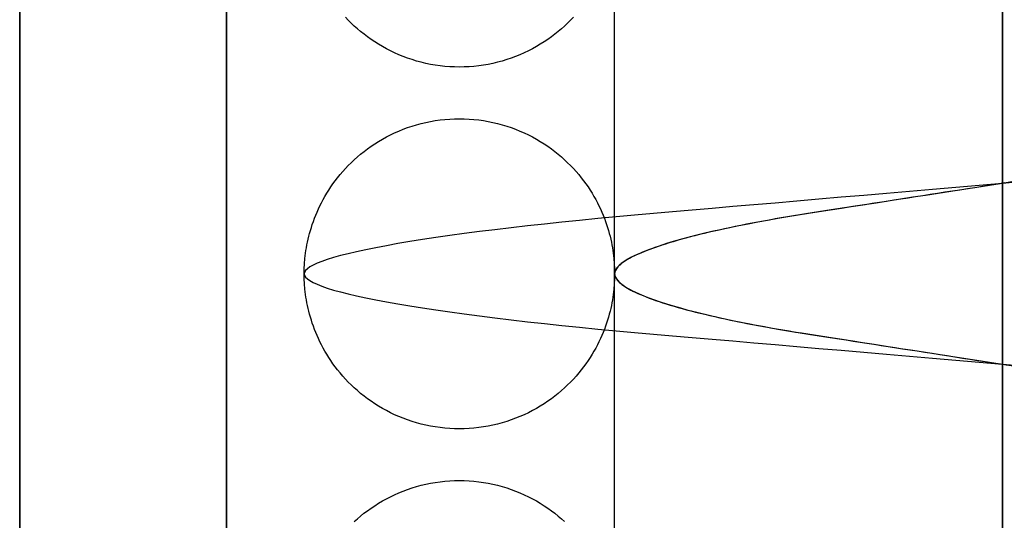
# Model space of a CAD drawing. Header units: millimetres. Extents: x -88 to 88, y -12 to 103.
# Tile 191 of 256: x -35.691 to -34.74, y 9.222 to 9.706. Entities that reach past the tile are written whole.
import ezdxf

# ---------------------------------------------------------------- set-up
doc = ezdxf.new("R2010")
doc.units = ezdxf.units.MM
doc.layers.add('Default', color=7, linetype='Continuous', true_color=0x000000)

msp = doc.modelspace()

# ---------------------------------------------------------------- linework, layer by layer
at = {"layer": 'Default', "color": 254, "true_color": 0xcad1ee}
for points in [[(-35.49118, 8.93519), (-35.49118, 13.13519)], [(-35.49118, 8.93519), (-35.49118, 13.13519)], [(-35.49118, 13.13519), (-35.49118, 8.93519)], [(-35.69118, 8.93519), (-35.69118, 11.53519)], [(-35.69118, 11.53519), (-35.69118, 8.53519)], [(-35.69118, 7.53519), (-35.69118, 10.28519)], [(-35.69118, 7.53519), (-35.69118, 10.28519)], [(-35.11618, 8.93519), (-35.11618, 10.18519)], [(-34.74118, 8.93519), (-34.74118, 10.18519)], [(-34.74118, 10.18519), (-34.74118, 8.93519)], [(-34.74118, 9.56019), (-34.74118, 10.18519)], [(-34.74118, 9.56019), (-34.74118, 10.18519)], [(-35.69118, 10.03519), (-35.69118, 8.53519)], [(-35.15601, 9.70838), (-35.15874, 9.70551), (-35.16157, 9.70269), (-35.1645, 9.6999), (-35.16755, 9.69717), (-35.1707, 9.6945), (-35.17395, 9.69189), (-35.17731, 9.68935), (-35.18077, 9.68688), (-35.18433, 9.68449), (-35.18799, 9.68218), (-35.19174, 9.67996), (-35.19559, 9.67783), (-35.19953, 9.67581), (-35.20355, 9.67389), (-35.20765, 9.67207), (-35.21184, 9.67038), (-35.21609, 9.6688), (-35.22042, 9.66734), (-35.22481, 9.666), (-35.22925, 9.6648), (-35.23375, 9.66373), (-35.2383, 9.6628), (-35.24288, 9.66201), (-35.2475, 9.66135), (-35.25215, 9.66085), (-35.25681, 9.66048), (-35.26149, 9.66026), (-35.26618, 9.66019), (-35.27086, 9.66026), (-35.27554, 9.66048), (-35.28021, 9.66085), (-35.28485, 9.66135), (-35.28947, 9.66201), (-35.29406, 9.6628), (-35.2986, 9.66373), (-35.3031, 9.6648), (-35.30755, 9.666), (-35.31194, 9.66734), (-35.31626, 9.6688), (-35.32052, 9.67038), (-35.3247, 9.67207), (-35.32881, 9.67389), (-35.33283, 9.67581), (-35.33677, 9.67783), (-35.34061, 9.67996), (-35.34437, 9.68218), (-35.34803, 9.68449), (-35.35159, 9.68688), (-35.35505, 9.68935), (-35.3584, 9.69189), (-35.36166, 9.6945), (-35.36481, 9.69717), (-35.36785, 9.6999), (-35.37079, 9.70269), (-35.37362, 9.70551), (-35.37634, 9.70838)], [(-35.41618, 9.46019), (-35.4161, 9.46495), (-35.41587, 9.46985), (-35.41545, 9.47491), (-35.41485, 9.4801), (-35.41447, 9.48275), (-35.41404, 9.48543), (-35.41355, 9.48815), (-35.413, 9.49089), (-35.41239, 9.49367), (-35.41172, 9.49648), (-35.41098, 9.49932), (-35.41018, 9.50219), (-35.4093, 9.50508), (-35.40835, 9.508), (-35.40733, 9.51094), (-35.40623, 9.5139), (-35.40505, 9.51688), (-35.40379, 9.51988), (-35.40244, 9.52289), (-35.40101, 9.52592), (-35.39949, 9.52895), (-35.39787, 9.53199), (-35.39617, 9.53504), (-35.39437, 9.53808), (-35.39247, 9.54112), (-35.39047, 9.54416), (-35.38838, 9.54718), (-35.38618, 9.55019), (-35.38388, 9.55318), (-35.38147, 9.55614), (-35.37896, 9.55908), (-35.37634, 9.56199), (-35.37362, 9.56486), (-35.37079, 9.56769), (-35.36785, 9.57047), (-35.36481, 9.5732), (-35.36166, 9.57587), (-35.3584, 9.57848), (-35.35505, 9.58103), (-35.35159, 9.5835), (-35.34803, 9.58589), (-35.34437, 9.5882), (-35.34061, 9.59042), (-35.33677, 9.59254), (-35.33283, 9.59457), (-35.32881, 9.59649), (-35.3247, 9.5983), (-35.32052, 9.6), (-35.31626, 9.60158), (-35.31194, 9.60304), (-35.30755, 9.60437), (-35.3031, 9.60557), (-35.2986, 9.60664), (-35.29406, 9.60757), (-35.28947, 9.60837), (-35.28485, 9.60902), (-35.28021, 9.60953), (-35.27554, 9.60989), (-35.27086, 9.61011), (-35.26618, 9.61019), (-35.26149, 9.61011), (-35.25681, 9.60989), (-35.25215, 9.60953), (-35.2475, 9.60902), (-35.24288, 9.60837), (-35.2383, 9.60757), (-35.23375, 9.60664), (-35.22925, 9.60557), (-35.22481, 9.60437), (-35.22042, 9.60304), (-35.21609, 9.60158), (-35.21184, 9.6), (-35.20765, 9.5983), (-35.20355, 9.59649), (-35.19953, 9.59457), (-35.19559, 9.59254), (-35.19174, 9.59042), (-35.18799, 9.5882), (-35.18433, 9.58589), (-35.18077, 9.5835), (-35.17731, 9.58103), (-35.17395, 9.57848), (-35.1707, 9.57587), (-35.16755, 9.5732), (-35.1645, 9.57047), (-35.16157, 9.56769), (-35.15874, 9.56486), (-35.15601, 9.56199), (-35.1534, 9.55908), (-35.15089, 9.55614), (-35.14848, 9.55318), (-35.14618, 9.55019), (-35.14398, 9.54718), (-35.14188, 9.54416), (-35.13989, 9.54112), (-35.13799, 9.53808), (-35.13619, 9.53504), (-35.13448, 9.53199), (-35.13287, 9.52895), (-35.13135, 9.52592), (-35.12991, 9.52289), (-35.12857, 9.51988), (-35.1273, 9.51688), (-35.12612, 9.5139), (-35.12502, 9.51094), (-35.124, 9.508), (-35.12305, 9.50508), (-35.12218, 9.50219), (-35.12137, 9.49932), (-35.12063, 9.49648), (-35.11996, 9.49367), (-35.11935, 9.49089), (-35.11881, 9.48815), (-35.11832, 9.48543), (-35.11788, 9.48275), (-35.1175, 9.4801), (-35.1169, 9.47491), (-35.11649, 9.46985), (-35.11625, 9.46495), (-35.11618, 9.46019)], [(-34.74118, 8.93519), (-34.74118, 9.56019)], [(-34.74118, 8.93519), (-34.74118, 9.56019)], [(-35.11618, 9.46019), (-35.11625, 9.45543), (-35.11649, 9.45052), (-35.1169, 9.44547), (-35.1175, 9.44028), (-35.11788, 9.43763), (-35.11832, 9.43494), (-35.11881, 9.43223), (-35.11935, 9.42948), (-35.11996, 9.4267), (-35.12063, 9.42389), (-35.12137, 9.42105), (-35.12218, 9.41819), (-35.12305, 9.41529), (-35.124, 9.41238), (-35.12502, 9.40944), (-35.12612, 9.40647), (-35.1273, 9.40349), (-35.12857, 9.40049), (-35.12991, 9.39748), (-35.13135, 9.39446), (-35.13287, 9.39142), (-35.13448, 9.38838), (-35.13619, 9.38534), (-35.13799, 9.38229), (-35.13989, 9.37925), (-35.14188, 9.37622), (-35.14398, 9.3732), (-35.14618, 9.37019), (-35.14848, 9.3672), (-35.15089, 9.36423), (-35.1534, 9.36129), (-35.15601, 9.35838), (-35.15874, 9.35551), (-35.16157, 9.35269), (-35.1645, 9.3499), (-35.16755, 9.34717), (-35.1707, 9.3445), (-35.17395, 9.34189), (-35.17731, 9.33935), (-35.18077, 9.33688), (-35.18433, 9.33449), (-35.18799, 9.33218), (-35.19174, 9.32996), (-35.19559, 9.32783), (-35.19953, 9.32581), (-35.20355, 9.32389), (-35.20765, 9.32207), (-35.21184, 9.32038), (-35.21609, 9.3188), (-35.22042, 9.31734), (-35.22481, 9.316), (-35.22925, 9.3148), (-35.23375, 9.31373), (-35.2383, 9.3128), (-35.24288, 9.31201), (-35.2475, 9.31135), (-35.25215, 9.31085), (-35.25681, 9.31048), (-35.26149, 9.31026), (-35.26618, 9.31019), (-35.27086, 9.31026), (-35.27554, 9.31048), (-35.28021, 9.31085), (-35.28485, 9.31135), (-35.28947, 9.31201), (-35.29406, 9.3128), (-35.2986, 9.31373), (-35.3031, 9.3148), (-35.30755, 9.316), (-35.31194, 9.31734), (-35.31626, 9.3188), (-35.32052, 9.32038), (-35.3247, 9.32207), (-35.32881, 9.32389), (-35.33283, 9.32581), (-35.33677, 9.32783), (-35.34061, 9.32996), (-35.34437, 9.33218), (-35.34803, 9.33449), (-35.35159, 9.33688), (-35.35505, 9.33935), (-35.3584, 9.34189), (-35.36166, 9.3445), (-35.36481, 9.34717), (-35.36785, 9.3499), (-35.37079, 9.35269), (-35.37362, 9.35551), (-35.37634, 9.35838), (-35.37896, 9.36129), (-35.38147, 9.36423), (-35.38388, 9.3672), (-35.38618, 9.37019), (-35.38838, 9.3732), (-35.39047, 9.37622), (-35.39247, 9.37925), (-35.39437, 9.38229), (-35.39617, 9.38534), (-35.39787, 9.38838), (-35.39949, 9.39142), (-35.40101, 9.39446), (-35.40244, 9.39748), (-35.40379, 9.40049), (-35.40505, 9.40349), (-35.40623, 9.40647), (-35.40733, 9.40944), (-35.40835, 9.41238), (-35.4093, 9.41529), (-35.41018, 9.41819), (-35.41098, 9.42105), (-35.41172, 9.42389), (-35.41239, 9.4267), (-35.413, 9.42948), (-35.41355, 9.43223), (-35.41404, 9.43494), (-35.41447, 9.43763), (-35.41485, 9.44028), (-35.41545, 9.44547), (-35.41587, 9.45052), (-35.4161, 9.45543), (-35.41618, 9.46019)], [(-35.36785, 9.22047), (-35.36481, 9.2232), (-35.36166, 9.22587), (-35.35841, 9.22848), (-35.35505, 9.23103), (-35.35159, 9.2335), (-35.34803, 9.23589), (-35.34437, 9.23819), (-35.34062, 9.24041), (-35.33677, 9.24254), (-35.33283, 9.24456), (-35.32881, 9.24649), (-35.3247, 9.2483), (-35.32052, 9.25), (-35.31626, 9.25158), (-35.31194, 9.25304), (-35.30755, 9.25437), (-35.3031, 9.25557), (-35.29861, 9.25664), (-35.29406, 9.25757), (-35.28948, 9.25837), (-35.28486, 9.25902), (-35.28021, 9.25953), (-35.27555, 9.25989), (-35.27087, 9.26011), (-35.26618, 9.26019), (-35.2615, 9.26011), (-35.25682, 9.2599), (-35.25215, 9.25953), (-35.24751, 9.25902), (-35.24289, 9.25837), (-35.2383, 9.25757), (-35.23376, 9.25664), (-35.22926, 9.25557), (-35.22481, 9.25437), (-35.22042, 9.25304), (-35.2161, 9.25158), (-35.21184, 9.25), (-35.20766, 9.2483), (-35.20355, 9.24649), (-35.19953, 9.24457), (-35.19559, 9.24254), (-35.19175, 9.24042), (-35.18799, 9.2382), (-35.18433, 9.23589), (-35.18077, 9.2335), (-35.17731, 9.23103), (-35.17395, 9.22849), (-35.1707, 9.22588), (-35.16755, 9.2232), (-35.16451, 9.22048)]]:
    msp.add_lwpolyline(points, dxfattribs=at)
at = {"layer": 'Default', "color": 254, "true_color": 0xcad1ee, "extrusion": (0.866025, 1.98529e-14, -0.5)}
msp.add_lwpolyline([(9.75185, -21.29629), (9.74709, -21.29637), (9.74219, -21.2966), (9.73714, -21.29702), (9.73194, -21.29762), (9.72929, -21.298), (9.72661, -21.29843), (9.7239, -21.29892), (9.72115, -21.29947), (9.71837, -21.30008), (9.71556, -21.30075), (9.71272, -21.30149), (9.70985, -21.30229), (9.70696, -21.30317), (9.70404, -21.30412), (9.7011, -21.30514), (9.69814, -21.30624), (9.69516, -21.30742), (9.69216, -21.30868), (9.68915, -21.31003), (9.68612, -21.31146), (9.68309, -21.31298), (9.68005, -21.3146), (9.67701, -21.3163), (9.67396, -21.3181), (9.67092, -21.32), (9.66789, -21.322), (9.66486, -21.32409), (9.66185, -21.32629), (9.65886, -21.32859), (9.6559, -21.331), (9.65296, -21.33351), (9.65005, -21.33613), (9.64718, -21.33885), (9.64435, -21.34168), (9.64157, -21.34462), (9.63884, -21.34766), (9.63617, -21.35081), (9.63356, -21.35407), (9.63101, -21.35742), (9.62854, -21.36088), (9.62615, -21.36444), (9.62385, -21.3681), (9.62163, -21.37186), (9.6195, -21.3757), (9.61748, -21.37964), (9.61555, -21.38366), (9.61374, -21.38777), (9.61204, -21.39195), (9.61046, -21.39621), (9.609, -21.40053), (9.60767, -21.40492), (9.60647, -21.40937), (9.6054, -21.41387), (9.60447, -21.41841), (9.60367, -21.423), (9.60302, -21.42762), (9.60251, -21.43226), (9.60215, -21.43693), (9.60193, -21.44161), (9.60185, -21.44629), (9.60193, -21.45098), (9.60215, -21.45566), (9.60251, -21.46032), (9.60302, -21.46497), (9.60367, -21.46959), (9.60447, -21.47417), (9.6054, -21.47872), (9.60647, -21.48322), (9.60767, -21.48766), (9.609, -21.49205), (9.61046, -21.49638), (9.61204, -21.50063), (9.61374, -21.50482), (9.61555, -21.50892), (9.61748, -21.51294), (9.6195, -21.51688), (9.62163, -21.52073), (9.62385, -21.52448), (9.62615, -21.52814), (9.62854, -21.5317), (9.63101, -21.53516), (9.63356, -21.53852), (9.63617, -21.54177), (9.63884, -21.54492), (9.64157, -21.54797), (9.64435, -21.5509), (9.64718, -21.55373), (9.65005, -21.55646), (9.65296, -21.55907), (9.6559, -21.56159), (9.65886, -21.56399), (9.66185, -21.56629), (9.66486, -21.56849), (9.66789, -21.57059), (9.67092, -21.57258), (9.67396, -21.57448), (9.67701, -21.57628), (9.68005, -21.57799), (9.68309, -21.5796), (9.68612, -21.58112), (9.68915, -21.58256), (9.69216, -21.5839), (9.69516, -21.58517), (9.69814, -21.58635), (9.7011, -21.58745), (9.70404, -21.58847), (9.70696, -21.58942), (9.70985, -21.59029), (9.71272, -21.5911), (9.71556, -21.59184), (9.71837, -21.59251), (9.72115, -21.59312), (9.7239, -21.59366), (9.72661, -21.59415), (9.72929, -21.59459), (9.73194, -21.59497), (9.73714, -21.59557), (9.74219, -21.59598), (9.74709, -21.59622), (9.75185, -21.59629)], dxfattribs=at)
at = {"layer": 'Default', "color": 254, "true_color": 0xcad1ee, "extrusion": (0.866025, -7.32439e-15, 0.5)}
msp.add_lwpolyline([(9.51852, 14.49488), (9.52328, 14.49481), (9.52819, 14.49457), (9.53324, 14.49416), (9.53843, 14.49356), (9.54108, 14.49318), (9.54376, 14.49275), (9.54648, 14.49226), (9.54923, 14.49171), (9.55201, 14.4911), (9.55482, 14.49043), (9.55765, 14.48969), (9.56052, 14.48888), (9.56341, 14.48801), (9.56633, 14.48706), (9.56927, 14.48604), (9.57223, 14.48494), (9.57522, 14.48376), (9.57821, 14.4825), (9.58123, 14.48115), (9.58425, 14.47972), (9.58729, 14.47819), (9.59033, 14.47658), (9.59337, 14.47488), (9.59641, 14.47307), (9.59945, 14.47118), (9.60249, 14.46918), (9.60551, 14.46708), (9.60852, 14.46488), (9.61151, 14.46258), (9.61448, 14.46018), (9.61742, 14.45767), (9.62032, 14.45505), (9.62319, 14.45232), (9.62602, 14.44949), (9.6288, 14.44656), (9.63153, 14.44351), (9.63421, 14.44037), (9.63682, 14.43711), (9.63936, 14.43375), (9.64183, 14.43029), (9.64422, 14.42673), (9.64653, 14.42307), (9.64875, 14.41932), (9.65087, 14.41547), (9.6529, 14.41154), (9.65482, 14.40751), (9.65663, 14.40341), (9.65833, 14.39922), (9.65991, 14.39497), (9.66137, 14.39064), (9.6627, 14.38625), (9.66391, 14.38181), (9.66497, 14.37731), (9.66591, 14.37276), (9.6667, 14.36818), (9.66735, 14.36356), (9.66786, 14.35892), (9.66823, 14.35425), (9.66845, 14.34957), (9.66852, 14.34488), (9.66845, 14.3402), (9.66823, 14.33552), (9.66786, 14.33085), (9.66735, 14.32621), (9.6667, 14.32159), (9.66591, 14.317), (9.66497, 14.31246), (9.66391, 14.30796), (9.6627, 14.30352), (9.66137, 14.29913), (9.65991, 14.2948), (9.65833, 14.29054), (9.65663, 14.28636), (9.65482, 14.28226), (9.6529, 14.27823), (9.65087, 14.2743), (9.64875, 14.27045), (9.64653, 14.26669), (9.64422, 14.26304), (9.64183, 14.25948), (9.63936, 14.25602), (9.63682, 14.25266), (9.63421, 14.2494), (9.63153, 14.24625), (9.6288, 14.24321), (9.62602, 14.24027), (9.62319, 14.23744), (9.62032, 14.23472), (9.61742, 14.2321), (9.61448, 14.22959), (9.61151, 14.22719), (9.60852, 14.22488), (9.60551, 14.22269), (9.60249, 14.22059), (9.59945, 14.21859), (9.59641, 14.21669), (9.59337, 14.21489), (9.59033, 14.21319), (9.58729, 14.21157), (9.58425, 14.21005), (9.58123, 14.20862), (9.57821, 14.20727), (9.57522, 14.20601), (9.57223, 14.20483), (9.56927, 14.20373), (9.56633, 14.20271), (9.56341, 14.20176), (9.56052, 14.20088), (9.55765, 14.20008), (9.55482, 14.19934), (9.55201, 14.19867), (9.54923, 14.19806), (9.54648, 14.19751), (9.54376, 14.19702), (9.54108, 14.19659), (9.53843, 14.19621), (9.53324, 14.19561), (9.52819, 14.1952), (9.52328, 14.19496), (9.51852, 14.19488)], dxfattribs=at)
at = {"layer": 'Default', "color": 254, "true_color": 0xcad1ee, "extrusion": (0, 1, 0)}
for points in [[(34.74118, -4.395), (34.75412, -4.39478), (34.76705, -4.39411), (34.77995, -4.39299), (34.7928, -4.39143), (34.80559, -4.38943), (34.8183, -4.38698), (34.83092, -4.3841), (34.84343, -4.38079), (34.85583, -4.37704), (34.86808, -4.37287), (34.88019, -4.36828), (34.89213, -4.36328), (34.90388, -4.35786), (34.91545, -4.35205), (34.92681, -4.34583), (34.93794, -4.33923), (34.94884, -4.33225), (34.9595, -4.3249), (34.96989, -4.31718), (34.98001, -4.30911), (34.98985, -4.30069), (34.99939, -4.29194), (35.00862, -4.28287), (35.01753, -4.27348), (35.02612, -4.26379), (35.03436, -4.25381), (35.04226, -4.24355), (35.0498, -4.23302), (35.05697, -4.22225), (35.06376, -4.21122), (35.07017, -4.19998), (35.07618, -4.18851), (35.0818, -4.17685), (35.08701, -4.165), (35.09181, -4.15298), (35.09619, -4.1408), (35.10015, -4.12847), (35.10368, -4.11601), (35.10678, -4.10345), (35.10944, -4.09078), (35.11166, -4.07802), (35.11344, -4.0652), (35.11478, -4.05233), (35.11567, -4.03941), (35.11612, -4.02647), (35.11612, -4.01353), (35.11567, -4.00059), (35.11478, -3.98767), (35.11344, -3.9748), (35.11166, -3.96198), (35.10944, -3.94922), (35.10678, -3.93655), (35.10368, -3.92399), (35.10015, -3.91153), (35.09619, -3.8992), (35.09181, -3.88702), (35.08701, -3.875), (35.0818, -3.86315), (35.07618, -3.85149), (35.07017, -3.84002), (35.06376, -3.82878), (35.05697, -3.81775), (35.0498, -3.80698), (35.04226, -3.79645), (35.03436, -3.78619), (35.02612, -3.77621), (35.01753, -3.76652), (35.00862, -3.75713), (34.99939, -3.74806), (34.98985, -3.73931), (34.98001, -3.73089), (34.96989, -3.72282), (34.9595, -3.7151), (34.94884, -3.70775), (34.93794, -3.70077), (34.92681, -3.69417), (34.91545, -3.68795), (34.90388, -3.68214), (34.89213, -3.67672), (34.88019, -3.67172), (34.86808, -3.66713), (34.85583, -3.66296), (34.84343, -3.65921), (34.83092, -3.6559), (34.8183, -3.65302), (34.80559, -3.65057), (34.7928, -3.64857), (34.77995, -3.64701), (34.76705, -3.64589), (34.75412, -3.64522), (34.74118, -3.645)], [(34.74118, -3.645), (34.72823, -3.64522), (34.71531, -3.64589), (34.70241, -3.64701), (34.68956, -3.64857), (34.67677, -3.65057), (34.66405, -3.65302), (34.65143, -3.6559), (34.63892, -3.65921), (34.62653, -3.66296), (34.61427, -3.66713), (34.60217, -3.67172), (34.59023, -3.67672), (34.57847, -3.68214), (34.56691, -3.68795), (34.55555, -3.69417), (34.54441, -3.70077), (34.53351, -3.70775), (34.52286, -3.7151), (34.51246, -3.72282), (34.50234, -3.73089), (34.49251, -3.73931), (34.48297, -3.74806), (34.47373, -3.75713), (34.46482, -3.76652), (34.45624, -3.77621), (34.44799, -3.78619), (34.4401, -3.79645), (34.43256, -3.80698), (34.42539, -3.81775), (34.4186, -3.82878), (34.41219, -3.84002), (34.40617, -3.85149), (34.40056, -3.86315), (34.39535, -3.875), (34.39055, -3.88702), (34.38617, -3.8992), (34.38221, -3.91153), (34.37868, -3.92399), (34.37558, -3.93655), (34.37292, -3.94922), (34.37069, -3.96198), (34.36891, -3.9748), (34.36757, -3.98767), (34.36668, -4.00059), (34.36623, -4.01353), (34.36623, -4.02647), (34.36668, -4.03941), (34.36757, -4.05233), (34.36891, -4.0652), (34.37069, -4.07802), (34.37292, -4.09078), (34.37558, -4.10345), (34.37868, -4.11601), (34.38221, -4.12847), (34.38617, -4.1408), (34.39055, -4.15298), (34.39535, -4.165), (34.40056, -4.17685), (34.40617, -4.18851), (34.41219, -4.19998), (34.4186, -4.21122), (34.42539, -4.22225), (34.43256, -4.23302), (34.4401, -4.24355), (34.44799, -4.25381), (34.45624, -4.26379), (34.46482, -4.27348), (34.47373, -4.28287), (34.48297, -4.29194), (34.49251, -4.30069), (34.50234, -4.30911), (34.51246, -4.31718), (34.52286, -4.3249), (34.53351, -4.33225), (34.54441, -4.33923), (34.55555, -4.34583), (34.56691, -4.35205), (34.57847, -4.35786), (34.59023, -4.36328), (34.60217, -4.36828), (34.61427, -4.37287), (34.62653, -4.37704), (34.63892, -4.38079), (34.65143, -4.3841), (34.66405, -4.38698), (34.67677, -4.38943), (34.68956, -4.39143), (34.70241, -4.39299), (34.71531, -4.39411), (34.72823, -4.39478), (34.74118, -4.395)]]:
    msp.add_lwpolyline(points, dxfattribs=at)
at = {"layer": 'Default', "color": 254, "true_color": 0xcad1ee, "extrusion": (0.866025, 2.04697e-14, -0.5)}
msp.add_lwpolyline([(9.40185, -21.59629), (9.40661, -21.59622), (9.41152, -21.59598), (9.41657, -21.59557), (9.42177, -21.59497), (9.42441, -21.59459), (9.4271, -21.59415), (9.42981, -21.59366), (9.43256, -21.59312), (9.43534, -21.59251), (9.43815, -21.59184), (9.44099, -21.5911), (9.44385, -21.59029), (9.44675, -21.58942), (9.44966, -21.58847), (9.45261, -21.58745), (9.45557, -21.58635), (9.45855, -21.58517), (9.46155, -21.5839), (9.46456, -21.58256), (9.46758, -21.58112), (9.47062, -21.5796), (9.47366, -21.57799), (9.4767, -21.57628), (9.47975, -21.57448), (9.48279, -21.57258), (9.48582, -21.57059), (9.48885, -21.56849), (9.49185, -21.56629), (9.49484, -21.56399), (9.49781, -21.56159), (9.50075, -21.55907), (9.50366, -21.55646), (9.50653, -21.55373), (9.50936, -21.5509), (9.51214, -21.54797), (9.51487, -21.54492), (9.51754, -21.54177), (9.52015, -21.53852), (9.52269, -21.53516), (9.52516, -21.5317), (9.52756, -21.52814), (9.52986, -21.52448), (9.53208, -21.52073), (9.53421, -21.51688), (9.53623, -21.51294), (9.53815, -21.50892), (9.53997, -21.50482), (9.54167, -21.50063), (9.54325, -21.49638), (9.5447, -21.49205), (9.54604, -21.48766), (9.54724, -21.48322), (9.54831, -21.47872), (9.54924, -21.47417), (9.55003, -21.46959), (9.55069, -21.46497), (9.5512, -21.46032), (9.55156, -21.45566), (9.55178, -21.45098), (9.55185, -21.44629), (9.55178, -21.44161), (9.55156, -21.43693), (9.5512, -21.43226), (9.55069, -21.42762), (9.55003, -21.423), (9.54924, -21.41841), (9.54831, -21.41387), (9.54724, -21.40937), (9.54604, -21.40492), (9.5447, -21.40053), (9.54325, -21.39621), (9.54167, -21.39195), (9.53997, -21.38777), (9.53815, -21.38366), (9.53623, -21.37964), (9.53421, -21.3757), (9.53208, -21.37186), (9.52986, -21.3681), (9.52756, -21.36444), (9.52516, -21.36088), (9.52269, -21.35742), (9.52015, -21.35407), (9.51754, -21.35081), (9.51487, -21.34766), (9.51214, -21.34462), (9.50936, -21.34168), (9.50653, -21.33885), (9.50366, -21.33613), (9.50075, -21.33351), (9.49781, -21.331), (9.49484, -21.32859), (9.49185, -21.32629), (9.48885, -21.32409), (9.48582, -21.322), (9.48279, -21.32), (9.47975, -21.3181), (9.4767, -21.3163), (9.47366, -21.3146), (9.47062, -21.31298), (9.46758, -21.31146), (9.46456, -21.31003), (9.46155, -21.30868), (9.45855, -21.30742), (9.45557, -21.30624), (9.45261, -21.30514), (9.44966, -21.30412), (9.44675, -21.30317), (9.44385, -21.30229), (9.44099, -21.30149), (9.43815, -21.30075), (9.43534, -21.30008), (9.43256, -21.29947), (9.42981, -21.29892), (9.4271, -21.29843), (9.42441, -21.298), (9.42177, -21.29762), (9.41657, -21.29702), (9.41152, -21.2966), (9.40661, -21.29637), (9.40185, -21.29629)], dxfattribs=at)
at = {"layer": 'Default', "color": 254, "true_color": 0xcad1ee, "extrusion": (0.866025, -8.78927e-15, 0.5)}
msp.add_lwpolyline([(9.51852, 14.19488), (9.51376, 14.19496), (9.50885, 14.1952), (9.5038, 14.19561), (9.49861, 14.19621), (9.49596, 14.19659), (9.49328, 14.19702), (9.49056, 14.19751), (9.48781, 14.19806), (9.48504, 14.19867), (9.48223, 14.19934), (9.47939, 14.20008), (9.47652, 14.20088), (9.47363, 14.20176), (9.47071, 14.20271), (9.46777, 14.20373), (9.46481, 14.20483), (9.46183, 14.20601), (9.45883, 14.20727), (9.45582, 14.20862), (9.45279, 14.21005), (9.44976, 14.21157), (9.44672, 14.21319), (9.44367, 14.21489), (9.44063, 14.21669), (9.43759, 14.21859), (9.43455, 14.22059), (9.43153, 14.22269), (9.42852, 14.22488), (9.42553, 14.22719), (9.42256, 14.22959), (9.41962, 14.2321), (9.41672, 14.23472), (9.41385, 14.23744), (9.41102, 14.24027), (9.40824, 14.24321), (9.40551, 14.24625), (9.40283, 14.2494), (9.40022, 14.25266), (9.39768, 14.25602), (9.39521, 14.25948), (9.39282, 14.26304), (9.39051, 14.26669), (9.38829, 14.27045), (9.38617, 14.2743), (9.38414, 14.27823), (9.38222, 14.28226), (9.38041, 14.28636), (9.37871, 14.29054), (9.37713, 14.2948), (9.37567, 14.29913), (9.37434, 14.30352), (9.37314, 14.30796), (9.37207, 14.31246), (9.37113, 14.317), (9.37034, 14.32159), (9.36969, 14.32621), (9.36918, 14.33085), (9.36881, 14.33552), (9.36859, 14.3402), (9.36852, 14.34488), (9.36859, 14.34957), (9.36881, 14.35425), (9.36918, 14.35892), (9.36969, 14.36356), (9.37034, 14.36818), (9.37113, 14.37276), (9.37207, 14.37731), (9.37314, 14.38181), (9.37434, 14.38625), (9.37567, 14.39064), (9.37713, 14.39497), (9.37871, 14.39922), (9.38041, 14.40341), (9.38222, 14.40751), (9.38414, 14.41154), (9.38617, 14.41547), (9.38829, 14.41932), (9.39051, 14.42307), (9.39282, 14.42673), (9.39521, 14.43029), (9.39768, 14.43375), (9.40022, 14.43711), (9.40283, 14.44037), (9.40551, 14.44351), (9.40824, 14.44656), (9.41102, 14.44949), (9.41385, 14.45232), (9.41672, 14.45505), (9.41962, 14.45767), (9.42256, 14.46018), (9.42553, 14.46258), (9.42852, 14.46488), (9.43153, 14.46708), (9.43455, 14.46918), (9.43759, 14.47118), (9.44063, 14.47307), (9.44367, 14.47488), (9.44672, 14.47658), (9.44976, 14.47819), (9.45279, 14.47972), (9.45582, 14.48115), (9.45883, 14.4825), (9.46183, 14.48376), (9.46481, 14.48494), (9.46777, 14.48604), (9.47071, 14.48706), (9.47363, 14.48801), (9.47652, 14.48888), (9.47939, 14.48969), (9.48223, 14.49043), (9.48504, 14.4911), (9.48781, 14.49171), (9.49056, 14.49226), (9.49328, 14.49275), (9.49596, 14.49318), (9.49861, 14.49356), (9.5038, 14.49416), (9.50885, 14.49457), (9.51376, 14.49481), (9.51852, 14.49488)], dxfattribs=at)
at = {"layer": 'Default', "color": 254, "true_color": 0xcad1ee, "extrusion": (0.866025, 6.15249e-14, -0.5)}
msp.add_lwpolyline([(9.40185, -21.29629), (9.39709, -21.29637), (9.39219, -21.2966), (9.38714, -21.29702), (9.38194, -21.29762), (9.37929, -21.298), (9.37661, -21.29843), (9.3739, -21.29892), (9.37115, -21.29947), (9.36837, -21.30008), (9.36556, -21.30075), (9.36272, -21.30149), (9.35985, -21.30229), (9.35696, -21.30317), (9.35404, -21.30412), (9.3511, -21.30514), (9.34814, -21.30624), (9.34516, -21.30742), (9.34216, -21.30868), (9.33915, -21.31003), (9.33612, -21.31146), (9.33309, -21.31298), (9.33005, -21.3146), (9.32701, -21.3163), (9.32396, -21.3181), (9.32092, -21.32), (9.31789, -21.322), (9.31486, -21.32409), (9.31185, -21.32629), (9.30886, -21.32859), (9.3059, -21.331), (9.30296, -21.33351), (9.30005, -21.33613), (9.29718, -21.33885), (9.29435, -21.34168), (9.29157, -21.34462), (9.28884, -21.34766), (9.28617, -21.35081), (9.28356, -21.35407), (9.28101, -21.35742), (9.27854, -21.36088), (9.27615, -21.36444), (9.27385, -21.3681), (9.27163, -21.37186), (9.2695, -21.3757), (9.26748, -21.37964), (9.26555, -21.38366), (9.26374, -21.38777), (9.26204, -21.39195), (9.26046, -21.39621), (9.259, -21.40053), (9.25767, -21.40492), (9.25647, -21.40937), (9.2554, -21.41387), (9.25447, -21.41841), (9.25367, -21.423), (9.25302, -21.42762), (9.25251, -21.43226), (9.25215, -21.43693), (9.25193, -21.44161), (9.25185, -21.44629), (9.25193, -21.45098), (9.25215, -21.45566), (9.25251, -21.46032), (9.25302, -21.46497), (9.25367, -21.46959), (9.25447, -21.47417), (9.2554, -21.47872), (9.25647, -21.48322), (9.25767, -21.48766), (9.259, -21.49205), (9.26046, -21.49638), (9.26204, -21.50063), (9.26374, -21.50482), (9.26555, -21.50892), (9.26748, -21.51294), (9.2695, -21.51688), (9.27163, -21.52073), (9.27385, -21.52448), (9.27615, -21.52814), (9.27854, -21.5317), (9.28101, -21.53516), (9.28356, -21.53852), (9.28617, -21.54177), (9.28884, -21.54492), (9.29157, -21.54797), (9.29435, -21.5509), (9.29718, -21.55373), (9.30005, -21.55646), (9.30296, -21.55907), (9.3059, -21.56159), (9.30886, -21.56399), (9.31185, -21.56629), (9.31486, -21.56849), (9.31789, -21.57059), (9.32092, -21.57258), (9.32396, -21.57448), (9.32701, -21.57628), (9.33005, -21.57799), (9.33309, -21.5796), (9.33612, -21.58112), (9.33915, -21.58256), (9.34216, -21.5839), (9.34516, -21.58517), (9.34814, -21.58635), (9.3511, -21.58745), (9.35404, -21.58847), (9.35696, -21.58942), (9.35985, -21.59029), (9.36272, -21.5911), (9.36556, -21.59184), (9.36837, -21.59251), (9.37115, -21.59312), (9.3739, -21.59366), (9.37661, -21.59415), (9.37929, -21.59459), (9.38194, -21.59497), (9.38714, -21.59557), (9.39219, -21.59598), (9.39709, -21.59622), (9.40185, -21.59629)], dxfattribs=at)
at = {"layer": 'Default', "color": 254, "true_color": 0xcad1ee, "extrusion": (0.866025, -2.65611e-14, 0.5)}
msp.add_lwpolyline([(9.16852, 14.49488), (9.17328, 14.49481), (9.17819, 14.49457), (9.18324, 14.49416), (9.18843, 14.49356), (9.19108, 14.49318), (9.19376, 14.49275), (9.19648, 14.49226), (9.19923, 14.49171), (9.20201, 14.4911), (9.20481, 14.49043), (9.20765, 14.48969), (9.21052, 14.48888), (9.21341, 14.48801), (9.21633, 14.48706), (9.21927, 14.48604), (9.22223, 14.48494), (9.22521, 14.48376), (9.22821, 14.4825), (9.23122, 14.48115), (9.23425, 14.47972), (9.23728, 14.47819), (9.24032, 14.47658), (9.24337, 14.47488), (9.24641, 14.47308), (9.24945, 14.47118), (9.25249, 14.46918), (9.25551, 14.46708), (9.25852, 14.46489), (9.26151, 14.46258), (9.26448, 14.46018), (9.26741, 14.45767), (9.27032, 14.45505), (9.27319, 14.45233), (9.27602, 14.4495), (9.2788, 14.44656), (9.28153, 14.44352), (9.2842, 14.44037), (9.28682, 14.43711), (9.28936, 14.43376), (9.29183, 14.4303), (9.29422, 14.42674), (9.29653, 14.42308), (9.29875, 14.41932), (9.30087, 14.41548), (9.3029, 14.41154), (9.30482, 14.40752), (9.30663, 14.40341), (9.30833, 14.39923), (9.30991, 14.39497), (9.31137, 14.39065), (9.3127, 14.38626), (9.3139, 14.38181), (9.31497, 14.37731), (9.31591, 14.37277), (9.3167, 14.36819), (9.31735, 14.36357), (9.31786, 14.35892), (9.31823, 14.35426), (9.31845, 14.34958), (9.31852, 14.34489), (9.31845, 14.3402), (9.31823, 14.33553), (9.31786, 14.33086), (9.31735, 14.32621), (9.3167, 14.3216), (9.31591, 14.31701), (9.31498, 14.31247), (9.31391, 14.30797), (9.31271, 14.30352), (9.31137, 14.29913), (9.30992, 14.29481), (9.30833, 14.29055), (9.30664, 14.28637), (9.30482, 14.28226), (9.3029, 14.27824), (9.30088, 14.2743), (9.29875, 14.27046), (9.29653, 14.2667), (9.29423, 14.26304), (9.29183, 14.25948), (9.28937, 14.25602), (9.28682, 14.25266), (9.28421, 14.24941), (9.28154, 14.24626), (9.27881, 14.24322), (9.27603, 14.24028), (9.2732, 14.23745), (9.27033, 14.23473), (9.26742, 14.23211), (9.26448, 14.2296), (9.26152, 14.22719), (9.25853, 14.22489), (9.25552, 14.22269), (9.2525, 14.22059), (9.24946, 14.2186), (9.24642, 14.2167), (9.24338, 14.2149), (9.24033, 14.21319), (9.23729, 14.21158), (9.23426, 14.21006), (9.23123, 14.20862), (9.22822, 14.20728), (9.22522, 14.20601), (9.22224, 14.20483), (9.21928, 14.20373), (9.21634, 14.20271), (9.21342, 14.20176), (9.21053, 14.20089), (9.20766, 14.20008), (9.20482, 14.19934), (9.20201, 14.19867), (9.19923, 14.19806), (9.19649, 14.19751), (9.19377, 14.19702), (9.19109, 14.19659), (9.18844, 14.19621), (9.18325, 14.19561), (9.17819, 14.1952), (9.17329, 14.19496), (9.16853, 14.19488)], dxfattribs=at)
at = {"layer": 'Default', "color": 254, "true_color": 0xcad1ee}
for points in [[(-34.71857, 9.54964, -3.42538), (-34.74117, 9.54769, -3.425), (-34.76377, 9.54574, -3.42538), (-34.78634, 9.54379, -3.42652), (-34.80883, 9.54184, -3.4284), (-34.8312, 9.53991, -3.43103), (-34.85343, 9.53799, -3.4344), (-34.87547, 9.53608, -3.4385), (-34.89729, 9.5342, -3.4433), (-34.91885, 9.53233, -3.44881), (-34.94013, 9.53049, -3.45499), (-34.96109, 9.52868, -3.46183), (-34.9817, 9.5269, -3.46931), (-35.00194, 9.52515, -3.47741), (-35.02178, 9.52344, -3.48609), (-35.0412, 9.52176, -3.49535), (-35.06017, 9.52012, -3.50514), (-35.07867, 9.51852, -3.51544), (-35.09685, 9.51692, -3.52631), (-35.11481, 9.51528, -3.53785), (-35.13253, 9.5136, -3.55004), (-35.14997, 9.51189, -3.56287), (-35.1671, 9.51014, -3.57635), (-35.18389, 9.50836, -3.59047), (-35.20029, 9.50655, -3.6052), (-35.21629, 9.50471, -3.62053), (-35.23184, 9.50285, -3.63646), (-35.24691, 9.50096, -3.65295), (-35.26147, 9.49906, -3.66999), (-35.2755, 9.49714, -3.68755), (-35.28897, 9.4952, -3.70561), (-35.30185, 9.49326, -3.72415), (-35.31411, 9.49131, -3.74312), (-35.32574, 9.48936, -3.7625), (-35.33671, 9.4874, -3.78227), (-35.34701, 9.48545, -3.80237), (-35.35662, 9.48351, -3.82279), (-35.36553, 9.48157, -3.84349), (-35.37373, 9.47965, -3.86442), (-35.3812, 9.47775, -3.88555), (-35.38795, 9.47586, -3.90685), (-35.39396, 9.474, -3.92828), (-35.39925, 9.47216, -3.9498), (-35.4038, 9.47035, -3.97137), (-35.40763, 9.46857, -3.99296), (-35.41074, 9.46682, -4.01454), (-35.41314, 9.46511, -4.03606), (-35.41483, 9.46343, -4.0575), (-35.41584, 9.46179, -4.07883), (-35.41617, 9.46019, -4.1), (-35.41584, 9.45859, -4.12118), (-35.41483, 9.45695, -4.1425), (-35.41314, 9.45527, -4.16395), (-35.41074, 9.45356, -4.18547), (-35.40763, 9.45181, -4.20705), (-35.4038, 9.45003, -4.22864), (-35.39925, 9.44822, -4.25021), (-35.39396, 9.44638, -4.27173), (-35.38795, 9.44451, -4.29316), (-35.3812, 9.44263, -4.31445), (-35.37373, 9.44072, -4.33559), (-35.36553, 9.4388, -4.35652), (-35.35662, 9.43687, -4.37721), (-35.34701, 9.43492, -4.39763), (-35.33671, 9.43297, -4.41774), (-35.32574, 9.43102, -4.4375), (-35.31411, 9.42907, -4.45689), (-35.30185, 9.42712, -4.47586), (-35.28897, 9.42518, -4.49439), (-35.2755, 9.42324, -4.51246), (-35.26147, 9.42132, -4.53002), (-35.24691, 9.41942, -4.54706), (-35.23184, 9.41753, -4.56355), (-35.21629, 9.41567, -4.57947), (-35.20029, 9.41383, -4.59481), (-35.18389, 9.41202, -4.60954), (-35.1671, 9.41024, -4.62365), (-35.14997, 9.40849, -4.63713), (-35.13253, 9.40677, -4.64997), (-35.11481, 9.40509, -4.66216), (-35.09685, 9.40345, -4.67369), (-35.07867, 9.40186, -4.68457), (-35.06017, 9.40026, -4.69487), (-35.0412, 9.39862, -4.70466), (-35.02178, 9.39694, -4.71391), (-35.00194, 9.39522, -4.7226), (-34.9817, 9.39347, -4.73069), (-34.96109, 9.39169, -4.73817), (-34.94013, 9.38988, -4.74502), (-34.91885, 9.38804, -4.7512), (-34.89728, 9.38618, -4.7567), (-34.87547, 9.38429, -4.76151), (-34.85343, 9.38239, -4.7656), (-34.8312, 9.38047, -4.76897), (-34.80883, 9.37854, -4.7716), (-34.78634, 9.37659, -4.77349), (-34.76377, 9.37464, -4.77462), (-34.74117, 9.37269, -4.775), (-34.71857, 9.37074, -4.77462)], [(-34.72862, 9.54964, -3.72521), (-34.74118, 9.54769, -3.725), (-34.75373, 9.54573, -3.72521), (-34.76627, 9.54378, -3.72584), (-34.77876, 9.54184, -3.72689), (-34.79119, 9.53991, -3.72835), (-34.80354, 9.53799, -3.73022), (-34.81578, 9.53608, -3.7325), (-34.82791, 9.5342, -3.73517), (-34.83989, 9.53233, -3.73822), (-34.85171, 9.53049, -3.74166), (-34.86335, 9.52868, -3.74546), (-34.8748, 9.5269, -3.74962), (-34.88605, 9.52515, -3.75411), (-34.89707, 9.52344, -3.75894), (-34.90786, 9.52176, -3.76408), (-34.9184, 9.52012, -3.76952), (-34.92868, 9.51852, -3.77524), (-34.93877, 9.51692, -3.78128), (-34.94875, 9.51528, -3.78769), (-34.9586, 9.5136, -3.79446), (-34.96829, 9.51189, -3.8016), (-34.97781, 9.51014, -3.80908), (-34.98713, 9.50836, -3.81692), (-34.99624, 9.50655, -3.82511), (-35.00513, 9.50471, -3.83363), (-35.01377, 9.50285, -3.84247), (-35.02214, 9.50096, -3.85164), (-35.03023, 9.49906, -3.8611), (-35.03803, 9.49713, -3.87086), (-35.04551, 9.4952, -3.88089), (-35.05266, 9.49326, -3.89119), (-35.05948, 9.49131, -3.90173), (-35.06594, 9.48935, -3.9125), (-35.07203, 9.4874, -3.92348), (-35.07776, 9.48545, -3.93465), (-35.08309, 9.48351, -3.94599), (-35.08804, 9.48157, -3.95749), (-35.0926, 9.47965, -3.96912), (-35.09675, 9.47775, -3.98086), (-35.1005, 9.47586, -3.99269), (-35.10384, 9.474, -4.0046), (-35.10677, 9.47216, -4.01655), (-35.1093, 9.47035, -4.02854), (-35.11143, 9.46857, -4.04053), (-35.11316, 9.46682, -4.05252), (-35.11449, 9.4651, -4.06448), (-35.11543, 9.46343, -4.07639), (-35.11599, 9.46179, -4.08823), (-35.11618, 9.46019, -4.1), (-35.11599, 9.45859, -4.11177), (-35.11543, 9.45695, -4.12361), (-35.11449, 9.45527, -4.13552), (-35.11316, 9.45356, -4.14748), (-35.11143, 9.45181, -4.15947), (-35.1093, 9.45003, -4.17146), (-35.10677, 9.44821, -4.18345), (-35.10384, 9.44638, -4.1954), (-35.1005, 9.44451, -4.20731), (-35.09675, 9.44263, -4.21914), (-35.0926, 9.44072, -4.23088), (-35.08804, 9.4388, -4.24251), (-35.08309, 9.43687, -4.25401), (-35.07776, 9.43492, -4.26535), (-35.07203, 9.43297, -4.27652), (-35.06594, 9.43102, -4.2875), (-35.05948, 9.42907, -4.29827), (-35.05266, 9.42712, -4.30881), (-35.04551, 9.42517, -4.31911), (-35.03803, 9.42324, -4.32914), (-35.03023, 9.42132, -4.3389), (-35.02214, 9.41942, -4.34836), (-35.01377, 9.41753, -4.35753), (-35.00513, 9.41567, -4.36637), (-34.99624, 9.41383, -4.37489), (-34.98713, 9.41202, -4.38308), (-34.97781, 9.41023, -4.39092), (-34.96829, 9.40849, -4.3984), (-34.9586, 9.40677, -4.40554), (-34.94875, 9.40509, -4.41231), (-34.93877, 9.40345, -4.41872), (-34.92868, 9.40185, -4.42476), (-34.9184, 9.40025, -4.43048), (-34.90786, 9.39862, -4.43592), (-34.89707, 9.39694, -4.44106), (-34.88605, 9.39522, -4.44589), (-34.8748, 9.39347, -4.45038), (-34.86335, 9.39169, -4.45454), (-34.85171, 9.38988, -4.45834), (-34.83989, 9.38804, -4.46178), (-34.82791, 9.38618, -4.46483), (-34.81578, 9.38429, -4.4675), (-34.80354, 9.38239, -4.46978), (-34.79119, 9.38047, -4.47165), (-34.77876, 9.37853, -4.47311), (-34.76627, 9.37659, -4.47416), (-34.75373, 9.37464, -4.47479), (-34.74118, 9.37269, -4.475), (-34.72862, 9.37073, -4.47479)], [(-34.7389, 9.54804, -3.72501), (-34.74617, 9.54691, -3.72503), (-34.75345, 9.54578, -3.7252), (-34.76072, 9.54465, -3.72551), (-34.768, 9.54351, -3.72596), (-34.77528, 9.54238, -3.72656), (-34.78255, 9.54125, -3.72729), (-34.78976, 9.54013, -3.72816), (-34.79695, 9.53901, -3.72917), (-34.80411, 9.5379, -3.73032), (-34.81125, 9.53679, -3.73161), (-34.81836, 9.53568, -3.73303), (-34.82544, 9.53458, -3.73459), (-34.83248, 9.53348, -3.73629), (-34.8395, 9.53239, -3.73812), (-34.84647, 9.53131, -3.74009), (-34.85341, 9.53023, -3.74219), (-34.86031, 9.52915, -3.74443), (-34.86717, 9.52809, -3.7468), (-34.87398, 9.52703, -3.74931), (-34.88075, 9.52598, -3.75195), (-34.88747, 9.52493, -3.75472), (-34.89414, 9.52389, -3.75762), (-34.90051, 9.52291, -3.76053), (-34.9068, 9.52193, -3.76356), (-34.91302, 9.52097, -3.76669), (-34.91919, 9.52002, -3.76994), (-34.92529, 9.51906, -3.77331), (-34.93133, 9.51811, -3.77679), (-34.93731, 9.51716, -3.78038), (-34.94325, 9.51619, -3.7841), (-34.94921, 9.5152, -3.788), (-34.95509, 9.51421, -3.792), (-34.96088, 9.51321, -3.7961), (-34.96658, 9.5122, -3.8003), (-34.97221, 9.51118, -3.80462), (-34.97775, 9.51015, -3.80904), (-34.98322, 9.50911, -3.81357), (-34.98861, 9.50807, -3.81822), (-34.99412, 9.50698, -3.82315), (-34.99952, 9.50588, -3.82819), (-35.00482, 9.50477, -3.83332), (-35.01, 9.50367, -3.83855), (-35.01508, 9.50255, -3.84388), (-35.02005, 9.50144, -3.84929), (-35.0249, 9.50032, -3.8548), (-35.02964, 9.4992, -3.8604), (-35.03427, 9.49807, -3.86608), (-35.03879, 9.49694, -3.87185), (-35.04318, 9.49581, -3.8777), (-35.04746, 9.49468, -3.88364), (-35.05163, 9.49354, -3.88966), (-35.05567, 9.49241, -3.89575), (-35.05959, 9.49127, -3.90192), (-35.06339, 9.49014, -3.90817), (-35.06707, 9.489, -3.91448), (-35.07063, 9.48786, -3.92087), (-35.07406, 9.48672, -3.92733), (-35.07736, 9.48559, -3.93386), (-35.08054, 9.48445, -3.94045), (-35.08359, 9.48332, -3.9471), (-35.08651, 9.48219, -3.95382), (-35.0893, 9.48106, -3.9606), (-35.09196, 9.47993, -3.96743), (-35.09449, 9.4788, -3.97433), (-35.09688, 9.47768, -3.98127), (-35.09914, 9.47656, -3.98827), (-35.10127, 9.47545, -3.99532), (-35.10326, 9.47434, -4.00242), (-35.10511, 9.47323, -4.00957), (-35.10682, 9.47213, -4.01676), (-35.10834, 9.47107, -4.02376), (-35.10973, 9.47002, -4.03076), (-35.11098, 9.46897, -4.03778), (-35.1121, 9.46794, -4.04481), (-35.11308, 9.46691, -4.05187), (-35.11392, 9.46589, -4.05895), (-35.11464, 9.46488, -4.06606), (-35.11522, 9.46387, -4.0732), (-35.11565, 9.4629, -4.08018), (-35.11596, 9.46194, -4.08714), (-35.11613, 9.46099, -4.09411), (-35.11618, 9.46004, -4.10106), (-35.11609, 9.45909, -4.10802), (-35.11588, 9.45814, -4.11498), (-35.11553, 9.45718, -4.12194), (-35.11506, 9.45621, -4.12892), (-35.11443, 9.45518, -4.13614), (-35.11366, 9.45415, -4.14334), (-35.11276, 9.45312, -4.15052), (-35.11171, 9.45207, -4.15768), (-35.11053, 9.45102, -4.16481), (-35.10921, 9.44996, -4.17192), (-35.10776, 9.44889, -4.17899), (-35.10617, 9.44782, -4.18604), (-35.10445, 9.44674, -4.19305), (-35.10259, 9.44566, -4.20003), (-35.1006, 9.44457, -4.20697), (-35.09847, 9.44347, -4.21387), (-35.09621, 9.44237, -4.22073), (-35.09382, 9.44127, -4.22755), (-35.09129, 9.44016, -4.23433), (-35.08863, 9.43904, -4.24106), (-35.08581, 9.43791, -4.24782), (-35.08286, 9.43678, -4.25452), (-35.07978, 9.43565, -4.26115), (-35.07658, 9.43451, -4.26772), (-35.07326, 9.43338, -4.27421), (-35.06981, 9.43225, -4.28063), (-35.06624, 9.43112, -4.28698), (-35.06255, 9.42998, -4.29325), (-35.05874, 9.42885, -4.29944), (-35.05482, 9.42772, -4.30556), (-35.05078, 9.4266, -4.31159), (-35.04663, 9.42547, -4.31755), (-35.04236, 9.42435, -4.32342), (-35.03798, 9.42323, -4.3292), (-35.03349, 9.42211, -4.3349), (-35.02889, 9.421, -4.34052), (-35.02418, 9.41989, -4.34604), (-35.01937, 9.41878, -4.35147), (-35.01445, 9.41768, -4.35681), (-35.00942, 9.41658, -4.36205), (-35.0043, 9.41549, -4.3672), (-34.99907, 9.4144, -4.37225), (-34.99374, 9.41332, -4.3772), (-34.98831, 9.41225, -4.38205), (-34.98278, 9.41118, -4.3868), (-34.97716, 9.41011, -4.39144), (-34.97144, 9.40906, -4.39598), (-34.96563, 9.40801, -4.40041), (-34.95973, 9.40697, -4.40473), (-34.95373, 9.40593, -4.40894), (-34.94764, 9.40491, -4.41304), (-34.94147, 9.40389, -4.41703), (-34.93551, 9.40293, -4.42072), (-34.9295, 9.40197, -4.42428), (-34.92344, 9.40102, -4.42773), (-34.91732, 9.40007, -4.43106), (-34.91113, 9.39911, -4.43428), (-34.90489, 9.39814, -4.43738), (-34.89857, 9.39717, -4.44037), (-34.89219, 9.39618, -4.44325), (-34.88556, 9.39515, -4.44609), (-34.87889, 9.39411, -4.4488), (-34.87219, 9.39307, -4.45137), (-34.86545, 9.39202, -4.45382), (-34.85866, 9.39096, -4.45613), (-34.85182, 9.3899, -4.45831), (-34.84493, 9.38883, -4.46036), (-34.83799, 9.38775, -4.46229), (-34.83084, 9.38663, -4.46412), (-34.82366, 9.38552, -4.46582), (-34.81645, 9.3844, -4.46737), (-34.80922, 9.38327, -4.46878), (-34.80197, 9.38214, -4.47004), (-34.79469, 9.38101, -4.47116), (-34.7874, 9.37988, -4.47214), (-34.78009, 9.37874, -4.47298), (-34.77276, 9.3776, -4.47367), (-34.76542, 9.37646, -4.47422), (-34.75807, 9.37532, -4.47462), (-34.75072, 9.37417, -4.47488), (-34.74335, 9.37303, -4.475), (-34.73599, 9.37188, -4.47497)]]:
    msp.add_polyline3d(points, dxfattribs=at)

doc.saveas('drawing.dxf')
